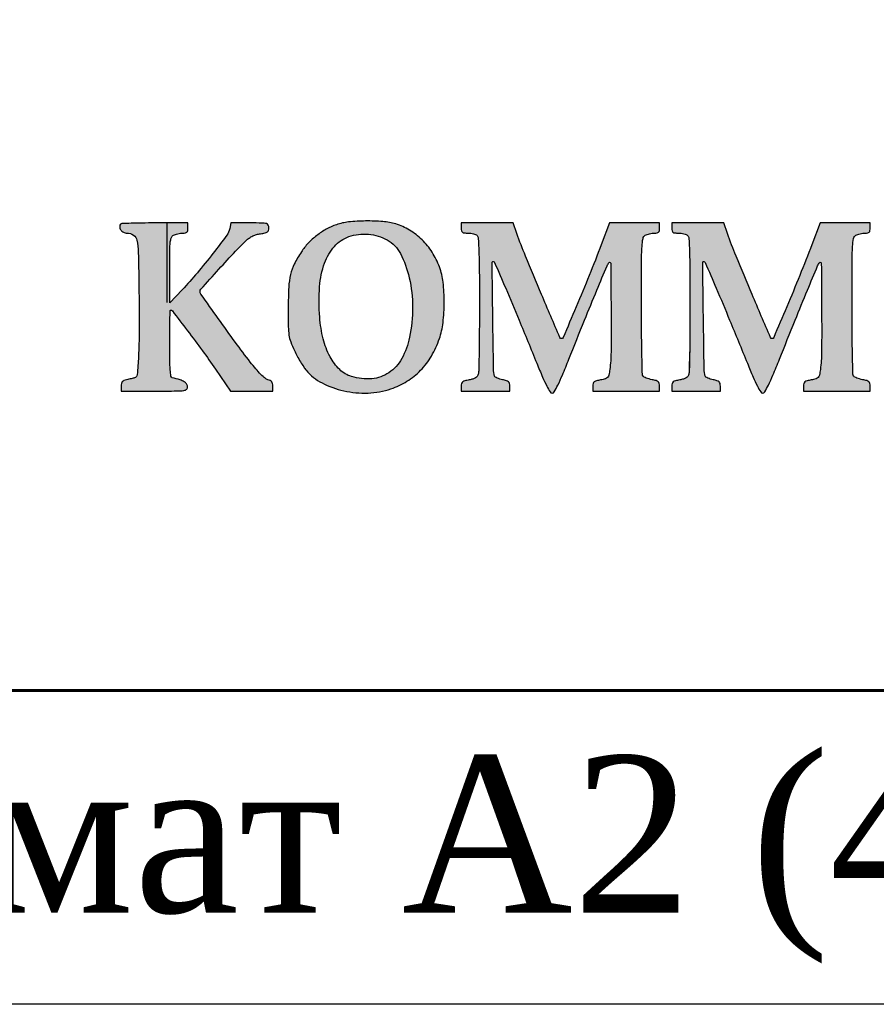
# Model space of a CAD drawing. Header units: inches. Extents: x 681 to 1301, y 5 to 429.
# Tile 5 of 10: x 1235 to 1249, y 5 to 21. Entities that reach past the tile are written whole.
import ezdxf

# ---------------------------------------------------------------- set-up
doc = ezdxf.new("R2010")
doc.units = ezdxf.units.IN
doc.header["$MEASUREMENT"] = 0
doc.layers.add('.', color=7, linetype='Continuous', lineweight=15)
doc.styles.add('ГОСТ 250', font='times.ttf', dxfattribs={"height": 250})

# ---------------------------------------------------------------- blocks, each defined once
blk = doc.blocks.new('*U26')
at = {"color": 0, "ltscale": 25}
blk.add_lwpolyline([(-59400, 42000), (0, 42000), (0, 0), (-59400, 0)], close=True, dxfattribs=at)
at = {"color": 0, "lineweight": 60, "ltscale": 25}
blk.add_lwpolyline([(-57400, 41500), (-500, 41500), (-500, 500), (-57400, 500)], close=True, dxfattribs=at)
at = {"color": 0, "insert": (-2932, 396.3), "char_height": 250, "width": 4526.162, "attachment_point": 2, "style": 'ГОСТ 250'}
blk.add_mtext('Формат А2 (420х594)', dxfattribs=at)

msp = doc.modelspace()

# ---------------------------------------------------------------- hatches: boundary and pattern name
at = {"layer": '.', "lineweight": 30}
h = msp.add_hatch(color=154, dxfattribs=at)
h.dxf.hatch_style = 1
h.paths.add_polyline_path([(1239.535, 15.359, 0.01846), (1239.599, 15.236, 0.018529), (1239.683, 15.099, 0.029428), (1239.724, 15.044, 0.097805), (1239.976, 14.843, 0.065977), (1240.323, 14.717, 0.063104), (1240.709, 14.682, 0.071665), (1241.074, 14.749, 0.058355), (1241.33, 14.869, 0.061814), (1241.546, 15.044, 0.059783), (1241.719, 15.271, 0.049078), (1241.846, 15.549, 0.054161), (1241.904, 15.804, 0.028747), (1241.923, 16.127, 0.028759), (1241.905, 16.448, 0.059599), (1241.848, 16.691, 0.054141), (1241.732, 16.925, 0.056482), (1241.57, 17.125, 0.058112), (1241.372, 17.279, 0.064125), (1241.151, 17.377, 0.052376), (1240.947, 17.415, 0.022911), (1240.671, 17.424, 0.022799), (1240.398, 17.408, 0.057384), (1240.204, 17.365, 0.043798), (1240.044, 17.294, 0.037972), (1239.891, 17.192, 0.038031), (1239.754, 17.069, 0.04434), (1239.646, 16.932, 0.028409), (1239.533, 16.737, 0.059666), (1239.473, 16.572, 0.045681), (1239.445, 16.372, 0.01105), (1239.436, 16.037, 0.003955), (1239.438, 15.738, 0.032835), (1239.449, 15.604, 0.05419), (1239.476, 15.498, 0.020813)])
h.paths.add_polyline_path([(1239.939, 15.89, -0.035532), (1239.937, 16.377, -0.070081), (1240.017, 16.754, -0.094093), (1240.174, 17.02, -0.127719), (1240.404, 17.175, -0.05469), (1240.556, 17.21, -0.051093), (1240.715, 17.214, -0.05124), (1240.871, 17.184, -0.055727), (1241.013, 17.124, -0.14719), (1241.224, 16.906, -0.062432), (1241.366, 16.52, -0.055547), (1241.42, 16.048, -0.053318), (1241.371, 15.57, -0.072634), (1241.246, 15.231, -0.120071), (1241.042, 15.006, -0.129676), (1240.769, 14.911, -0.092589), (1240.446, 14.945, -0.120928), (1240.257, 15.056, -0.076504), (1240.103, 15.261, -0.062806), (1239.994, 15.546, -0.04198)], flags=16)
h = msp.add_hatch(color=154, dxfattribs=at)
h.dxf.hatch_style = 1
h.paths.add_polyline_path([(1237.988, 16.598, 0.010244), (1238.237, 16.906, 0.006194), (1238.457, 17.196, 0.108602), (1238.505, 17.304), (1238.523, 17.393), (1238.826, 17.393, -0.003637), (1239.023, 17.391, -0.05829), (1239.088, 17.383, -0.211006), (1239.117, 17.36, -0.123506), (1239.128, 17.316, -0.073146), (1239.122, 17.275, -0.166829), (1239.104, 17.25, -0.102643), (1239.068, 17.234, -0.018759), (1238.996, 17.222, 0.040325), (1238.933, 17.208, 0.03731), (1238.872, 17.185, 0.037357), (1238.816, 17.152, 0.040706), (1238.766, 17.113, 0.015813), (1238.598, 16.944, 0.003904), (1238.332, 16.655, 0.000752), (1238.045, 16.337, 0.185361), (1238.031, 16.302, 0.155127), (1238.045, 16.259, 0.000695), (1238.322, 15.868, 0.003756), (1238.595, 15.49, 0.006278), (1238.832, 15.176, 0.011954), (1238.92, 15.067, 0.019652), (1239.001, 14.98, 0.0206), (1239.07, 14.917, 0.114896), (1239.114, 14.894, -0.056098), (1239.151, 14.88, -0.108278), (1239.175, 14.86, -0.109532), (1239.188, 14.832, -0.058296), (1239.193, 14.794), (1239.193, 14.714), (1238.856, 14.714), (1238.519, 14.714), (1238.277, 15.063, 0.006211), (1238.069, 15.356, 0.004642), (1237.832, 15.674, 0.000796), (1237.591, 15.991, 0.233665), (1237.562, 16.005, 0.405023), (1237.556, 15.999, 0.000788), (1237.551, 15.848, 0.004427), (1237.548, 15.676, 0.002655), (1237.547, 15.471, 0.003589), (1237.549, 15.21, 0.01491), (1237.556, 15.052, 0.016368), (1237.567, 14.95, 0.30158), (1237.587, 14.927, -0.010613), (1237.713, 14.891, -0.055537), (1237.779, 14.862, -0.109183), (1237.814, 14.829, -0.117883), (1237.832, 14.786, -0.235462), (1237.818, 14.745, -0.164397), (1237.774, 14.723, -0.032463), (1237.664, 14.715, -0.001642), (1237.307, 14.714), (1236.772, 14.714), (1236.772, 14.794, -0.058721), (1236.777, 14.834, -0.124046), (1236.791, 14.861, -0.113109), (1236.818, 14.88, -0.044101), (1236.861, 14.893, 0.002951), (1236.898, 14.902, 0.002888), (1236.935, 14.91, 0.002835), (1236.967, 14.919, 0.010743), (1236.987, 14.924, 0.30589), (1237.03, 14.976, 0.009574), (1237.05, 15.264, 0.01232), (1237.061, 15.673, 0.003806), (1237.058, 16.29, 0.002169), (1237.047, 16.928, 0.04526), (1237.026, 17.117, 0.199165), (1236.971, 17.199, 0.145063), (1236.865, 17.231, -0.12915), (1236.811, 17.245, -0.111678), (1236.767, 17.285, -0.134324), (1236.75, 17.334, -0.217762), (1236.765, 17.375, -0.18885), (1236.782, 17.382, -0.001443), (1236.933, 17.387, -0.005059), (1237.107, 17.391, -0.003195), (1237.31, 17.393), (1237.837, 17.393), (1237.837, 17.312, -0.045739), (1237.834, 17.271, -0.155113), (1237.821, 17.247, -0.15137), (1237.797, 17.235, -0.042902), (1237.755, 17.231, 0.033504), (1237.718, 17.229, 0.023043), (1237.678, 17.221, 0.023292), (1237.639, 17.211, 0.043057), (1237.609, 17.198, 0.173538), (1237.574, 17.159, 0.070859), (1237.557, 17.09, 0.02551), (1237.549, 16.959, 0.00246), (1237.548, 16.641), (1237.55, 16.118), (1237.747, 16.328, 0.01335)])
h = msp.add_hatch(color=154, dxfattribs=at)
h.dxf.hatch_style = 1
h.paths.add_polyline_path([(1243.475, 16.252, -0.002637), (1243.219, 16.865, -0.012237), (1243.081, 17.223), (1243.021, 17.393), (1242.608, 17.393), (1242.195, 17.393), (1242.195, 17.312, 0.04944), (1242.199, 17.268, 0.183226), (1242.213, 17.245, 0.138598), (1242.242, 17.234, 0.024368), (1242.301, 17.231, -0.03271), (1242.345, 17.228, -0.032464), (1242.388, 17.22, -0.034257), (1242.424, 17.207, -0.09726), (1242.446, 17.193, -0.184666), (1242.466, 17.148, -0.004991), (1242.476, 16.926, -0.007014), (1242.483, 16.611, -0.001841), (1242.485, 16.103, -0.001672), (1242.483, 15.696, -0.002528), (1242.479, 15.341, -0.000969), (1242.473, 15.036, -0.060309), (1242.465, 14.982, -0.090955), (1242.449, 14.948, -0.09577), (1242.422, 14.923, -0.07091), (1242.381, 14.905, -0.028379), (1242.32, 14.891, 0.021415), (1242.253, 14.876, 0.103825), (1242.218, 14.859, 0.157249), (1242.2, 14.833, 0.070133), (1242.195, 14.792), (1242.195, 14.714), (1242.582, 14.714), (1242.969, 14.714), (1242.969, 14.793, 0.065354), (1242.964, 14.835, 0.14906), (1242.947, 14.861, 0.107888), (1242.914, 14.879, 0.025639), (1242.854, 14.894, -0.026627), (1242.809, 14.905, -0.034493), (1242.769, 14.92, -0.047996), (1242.73, 14.942, -0.074999), (1242.71, 15.063, -0.000644), (1242.698, 15.895, -0.000181), (1242.687, 16.763, -0.426352), (1242.703, 16.779, -0.291475), (1242.726, 16.763, -0.000617), (1242.903, 16.352, -0.003317), (1243.116, 15.846, -0.001368), (1243.398, 15.158, 0.005265), (1243.491, 14.936, 0.017297), (1243.559, 14.793, 0.018635), (1243.611, 14.7, 0.260606), (1243.644, 14.682, 0.268078), (1243.677, 14.701, 0.016037), (1243.734, 14.807, 0.015599), (1243.807, 14.968, 0.004502), (1243.911, 15.222, -0.001322), (1244.16, 15.844, -0.002819), (1244.357, 16.323, -0.000993), (1244.52, 16.711, -0.092864), (1244.553, 16.762, -0.67081), (1244.577, 16.752, -0.000766), (1244.583, 16.013, -0.003055), (1244.582, 15.335, -0.032401), (1244.563, 15.059, -0.017334), (1244.547, 14.969, -0.126978), (1244.528, 14.93, -0.147974), (1244.493, 14.908, -0.026267), (1244.417, 14.891, 0.021723), (1244.35, 14.876, 0.104231), (1244.316, 14.859, 0.156822), (1244.298, 14.833, 0.06984), (1244.292, 14.792), (1244.292, 14.714), (1244.825, 14.714), (1245.357, 14.714), (1245.357, 14.793, 0.066739), (1245.352, 14.835, 0.152792), (1245.335, 14.862, 0.106031), (1245.301, 14.88, 0.023345), (1245.236, 14.895, -0.022951), (1245.188, 14.906, -0.026792), (1245.144, 14.921, -0.027283), (1245.108, 14.937, -0.124248), (1245.092, 14.952, -0.141403), (1245.082, 14.983, -0.000757), (1245.075, 15.297, -0.003233), (1245.069, 15.657, -0.002037), (1245.067, 16.076, -0.000953), (1245.068, 16.765, -0.012953), (1245.076, 17.016, -0.033486), (1245.092, 17.147, -0.226335), (1245.129, 17.198, -0.043058), (1245.159, 17.211, -0.023292), (1245.198, 17.221, -0.023043), (1245.238, 17.229, -0.033504), (1245.275, 17.231, 0.042902), (1245.317, 17.235, 0.15137), (1245.341, 17.247, 0.155113), (1245.354, 17.271, 0.045739), (1245.357, 17.312), (1245.357, 17.393), (1244.959, 17.393), (1244.56, 17.393), (1244.427, 17.046, -0.004571), (1244.235, 16.557, -0.004142), (1244.027, 16.056, -0.000576), (1243.818, 15.566, -0.300811), (1243.792, 15.549, -0.3002), (1243.767, 15.565, -0.000267)])
h = msp.add_hatch(color=154, dxfattribs=at)
h.dxf.hatch_style = 1
h.paths.add_polyline_path([(1246.832, 16.252, -0.002637), (1246.575, 16.865, -0.012237), (1246.438, 17.223), (1246.378, 17.393), (1245.964, 17.393), (1245.551, 17.393), (1245.551, 17.312, 0.04944), (1245.555, 17.268, 0.183226), (1245.57, 17.245, 0.138598), (1245.599, 17.234, 0.024368), (1245.658, 17.231, -0.03271), (1245.701, 17.228, -0.032464), (1245.744, 17.22, -0.034257), (1245.781, 17.207, -0.09726), (1245.803, 17.193, -0.184666), (1245.823, 17.148, -0.004957), (1245.833, 16.928, -0.007048), (1245.839, 16.611, -0.001841), (1245.841, 16.103, -0.001672), (1245.84, 15.696, -0.003938), (1245.829, 15.036, -0.060309), (1245.822, 14.982, -0.090952), (1245.806, 14.948, -0.095773), (1245.779, 14.923, -0.07091), (1245.738, 14.905, -0.028379), (1245.677, 14.891, 0.021415), (1245.609, 14.876, 0.103825), (1245.574, 14.859, 0.157249), (1245.557, 14.833, 0.070133), (1245.551, 14.792), (1245.551, 14.714), (1245.938, 14.714), (1246.326, 14.714), (1246.326, 14.793, 0.065354), (1246.32, 14.835, 0.14906), (1246.304, 14.861, 0.107888), (1246.271, 14.879, 0.025639), (1246.21, 14.894, -0.026627), (1246.165, 14.905, -0.034493), (1246.125, 14.92, -0.036898), (1246.095, 14.936, -0.177499), (1246.084, 14.952, -0.068864), (1246.067, 15.063, -0.000644), (1246.055, 15.895, -0.000181), (1246.043, 16.763, -0.426352), (1246.06, 16.779, -0.291475), (1246.083, 16.763, -0.000617), (1246.26, 16.352, -0.003317), (1246.473, 15.846, -0.001368), (1246.755, 15.158, 0.005265), (1246.847, 14.936, 0.017297), (1246.915, 14.793, 0.018635), (1246.968, 14.7, 0.260606), (1247.001, 14.682, 0.268078), (1247.034, 14.701, 0.016037), (1247.09, 14.807, 0.015599), (1247.164, 14.968, 0.004502), (1247.268, 15.222, -0.001322), (1247.517, 15.844, -0.002819), (1247.714, 16.323, -0.000993), (1247.876, 16.711, -0.092864), (1247.91, 16.762, -0.67081), (1247.934, 16.752, -0.000766), (1247.939, 16.013, -0.003055), (1247.939, 15.335, -0.032401), (1247.919, 15.059, -0.017334), (1247.904, 14.969, -0.126978), (1247.884, 14.93, -0.147974), (1247.85, 14.908, -0.026267), (1247.774, 14.891, 0.021723), (1247.707, 14.876, 0.104231), (1247.672, 14.859, 0.156822), (1247.655, 14.833, 0.06984), (1247.649, 14.792), (1247.649, 14.714), (1248.182, 14.714), (1248.714, 14.714), (1248.714, 14.793, 0.066739), (1248.708, 14.835, 0.152792), (1248.691, 14.862, 0.106031), (1248.658, 14.88, 0.023345), (1248.593, 14.895, -0.022951), (1248.545, 14.906, -0.026792), (1248.501, 14.921, -0.027283), (1248.465, 14.937, -0.124248), (1248.448, 14.952, -0.141403), (1248.439, 14.983, -0.000757), (1248.431, 15.297, -0.003233), (1248.426, 15.657, -0.002037), (1248.424, 16.076, -0.000953), (1248.425, 16.765, -0.012953), (1248.432, 17.016, -0.033486), (1248.448, 17.147, -0.226335), (1248.486, 17.198, -0.043058), (1248.516, 17.211, -0.023292), (1248.554, 17.221, -0.023043), (1248.595, 17.229, -0.033504), (1248.631, 17.231, 0.042902), (1248.674, 17.235, 0.15137), (1248.698, 17.247, 0.155113), (1248.71, 17.271, 0.045739), (1248.714, 17.312), (1248.714, 17.393), (1248.316, 17.393), (1247.917, 17.393), (1247.784, 17.046, -0.004571), (1247.591, 16.557, -0.004142), (1247.384, 16.056, -0.000576), (1247.175, 15.566, -0.300809), (1247.149, 15.549, -0.300202), (1247.124, 15.565, -0.000267)])

# ---------------------------------------------------------------- linework, layer by layer
at = {"color": 7}
for p, q in [((1237.502, 17.393), (1237.502, 16.125)), ((1237.502, 17.393), (1237.502, 16.125)), ((1237.502, 17.393), (1237.502, 16.125)), ((1084.502, 9.94), (1269.502, 9.94)), ((1084.502, 9.94), (1269.502, 9.94))]:
    msp.add_line(p, q, dxfattribs=at)
msp.add_line((1237.502, 17.393), (1237.502, 16.125))
at = {"color": 154}
for points in [[(1240.204, 17.365, 0.0438), (1240.044, 17.294, 0.037971), (1239.891, 17.192, 0.038031), (1239.754, 17.069, 0.044339), (1239.646, 16.932, 0.028409), (1239.533, 16.737, 0.059665), (1239.473, 16.572, 0.045681), (1239.445, 16.372, 0.011049), (1239.436, 16.037, 0.003955), (1239.438, 15.738, 0.032835), (1239.449, 15.604, 0.05419), (1239.476, 15.498, 0.020813), (1239.535, 15.359, 0.013093), (1239.579, 15.271, 0.010942), (1239.631, 15.18, 0.011091), (1239.683, 15.099, 0.029428), (1239.724, 15.044, 0.097805), (1239.976, 14.843, 0.065978), (1240.323, 14.717, 0.063103), (1240.709, 14.682, 0.071663), (1241.074, 14.749, 0.058347), (1241.33, 14.869, 0.061824), (1241.546, 15.044, 0.059782), (1241.719, 15.271, 0.049079), (1241.846, 15.549, 0.05416), (1241.904, 15.804, 0.028747), (1241.923, 16.127, 0.028759), (1241.905, 16.448, 0.059595), (1241.848, 16.691, 0.054144), (1241.732, 16.925, 0.056482), (1241.57, 17.125, 0.058111), (1241.372, 17.279, 0.064126), (1241.151, 17.377, 0.052376), (1240.947, 17.415, 0.022911), (1240.671, 17.424, 0.022799), (1240.398, 17.408, 0.057383)], [(1236.765, 17.375, 0.217761), (1236.75, 17.334, 0.134322), (1236.767, 17.285, 0.111679), (1236.811, 17.245, 0.129151), (1236.865, 17.231, -0.145063), (1236.971, 17.199, -0.199166), (1237.026, 17.117, -0.04526), (1237.047, 16.928, -0.002169), (1237.058, 16.29, -0.003806), (1237.061, 15.673, -0.012317), (1237.05, 15.264, -0.009577), (1237.03, 14.976, -0.30589), (1236.987, 14.924, -0.010743), (1236.967, 14.919, -0.002839), (1236.935, 14.91, -0.00288), (1236.898, 14.902, -0.002956), (1236.861, 14.893, 0.044101), (1236.818, 14.88, 0.113107), (1236.791, 14.861, 0.124048), (1236.777, 14.834, 0.058721), (1236.772, 14.794), (1236.772, 14.714), (1237.307, 14.714, 0.001642), (1237.664, 14.715, 0.032463), (1237.774, 14.723, 0.164398), (1237.818, 14.745, 0.235462), (1237.832, 14.786, 0.117885), (1237.814, 14.829, 0.109181), (1237.779, 14.862, 0.055537), (1237.713, 14.891, 0.010613), (1237.587, 14.927, -0.30158), (1237.567, 14.95, -0.016369), (1237.556, 15.052, -0.01491), (1237.549, 15.21, -0.003589), (1237.547, 15.471, -0.002655), (1237.548, 15.676, -0.004427), (1237.551, 15.848, -0.000788), (1237.556, 15.999, -0.405022), (1237.562, 16.005, -0.233665), (1237.591, 15.991, -0.000796), (1237.832, 15.674, -0.004642), (1238.069, 15.356, -0.006211), (1238.277, 15.063), (1238.519, 14.714), (1238.856, 14.714), (1239.193, 14.714), (1239.193, 14.794, 0.058296), (1239.188, 14.832, 0.109532), (1239.175, 14.86, 0.108277), (1239.151, 14.88, 0.056098), (1239.114, 14.894, -0.114896), (1239.07, 14.917, -0.020601), (1239.001, 14.98, -0.019651), (1238.92, 15.067, -0.011954), (1238.832, 15.176, -0.006278), (1238.595, 15.49, -0.003756), (1238.322, 15.868, -0.000695), (1238.045, 16.259, -0.155127), (1238.031, 16.302, -0.18536), (1238.045, 16.337, -0.000752), (1238.332, 16.655, -0.003904), (1238.598, 16.944, -0.015813), (1238.766, 17.113, -0.040706), (1238.816, 17.152, -0.037357), (1238.872, 17.185, -0.037308), (1238.933, 17.208, -0.040327), (1238.996, 17.222, 0.018759), (1239.068, 17.234, 0.102643), (1239.104, 17.25, 0.166829), (1239.122, 17.275, 0.073147), (1239.128, 17.316, 0.123505), (1239.117, 17.36, 0.211005), (1239.088, 17.383, 0.05829), (1239.023, 17.391, 0.003637), (1238.826, 17.393), (1238.523, 17.393), (1238.505, 17.304, -0.108602), (1238.457, 17.196, -0.006194), (1238.237, 16.906, -0.010245), (1237.988, 16.598, -0.013349), (1237.747, 16.328), (1237.55, 16.118), (1237.548, 16.641, -0.00246), (1237.549, 16.959, -0.02551), (1237.557, 17.09, -0.070859), (1237.574, 17.159, -0.173538), (1237.609, 17.198, -0.043057), (1237.639, 17.211, -0.023296), (1237.678, 17.221, -0.023039), (1237.718, 17.229, -0.033505), (1237.755, 17.231, 0.042902), (1237.797, 17.235, 0.15137), (1237.821, 17.247, 0.155113), (1237.834, 17.271, 0.045739), (1237.837, 17.312), (1237.837, 17.393), (1237.31, 17.393, 0.003195), (1237.107, 17.391, 0.00506), (1236.933, 17.387, 0.001443), (1236.782, 17.382, 0.188851)], [(1242.195, 17.312, 0.04944), (1242.199, 17.268, 0.183226), (1242.213, 17.245, 0.138598), (1242.242, 17.234, 0.024368), (1242.301, 17.231, -0.03271), (1242.345, 17.228, -0.032464), (1242.388, 17.22, -0.034257), (1242.424, 17.207, -0.097261), (1242.446, 17.193, -0.184666), (1242.466, 17.148, -0.004957), (1242.476, 16.928, -0.007048), (1242.483, 16.611, -0.001841), (1242.485, 16.103, -0.001672), (1242.483, 15.696, -0.003938), (1242.473, 15.036, -0.000969), (1242.473, 15.036, -0.060309), (1242.465, 14.982, -0.090955), (1242.449, 14.948, -0.095771), (1242.422, 14.923, -0.07091), (1242.381, 14.905, -0.028379), (1242.32, 14.891, 0.021415), (1242.253, 14.876, 0.103825), (1242.218, 14.859, 0.15725), (1242.2, 14.833, 0.070133), (1242.195, 14.792), (1242.195, 14.714), (1242.582, 14.714), (1242.969, 14.714), (1242.969, 14.793, 0.065354), (1242.964, 14.835, 0.149061), (1242.947, 14.861, 0.107887), (1242.914, 14.879, 0.025639), (1242.854, 14.894, -0.026627), (1242.809, 14.905, -0.034495), (1242.769, 14.92, -0.036895), (1242.739, 14.936, -0.177499), (1242.727, 14.952, -0.068864), (1242.71, 15.063, -0.000644), (1242.698, 15.895, -0.000181), (1242.687, 16.763, -0.426351), (1242.703, 16.779, -0.291475), (1242.726, 16.763, -0.000617), (1242.903, 16.352, -0.003317), (1243.116, 15.846, -0.001368), (1243.398, 15.158, 0.005265), (1243.491, 14.936, 0.017297), (1243.559, 14.793, 0.018635), (1243.611, 14.7, 0.260606), (1243.644, 14.682, 0.268078), (1243.677, 14.701, 0.016037), (1243.734, 14.807, 0.015599), (1243.807, 14.968, 0.004502), (1243.911, 15.222, -0.001322), (1244.16, 15.844, -0.002819), (1244.357, 16.323, -0.000993), (1244.52, 16.711, -0.092864), (1244.553, 16.762, -0.67081), (1244.577, 16.752, -0.000766), (1244.583, 16.013, -0.003055), (1244.582, 15.335, -0.032401), (1244.563, 15.059, -0.017334), (1244.547, 14.969, -0.126978), (1244.528, 14.93, -0.147974), (1244.493, 14.908, -0.026267), (1244.417, 14.891, 0.021723), (1244.35, 14.876, 0.104231), (1244.316, 14.859, 0.156822), (1244.298, 14.833, 0.06984), (1244.292, 14.792), (1244.292, 14.714), (1244.825, 14.714), (1245.357, 14.714), (1245.357, 14.793, 0.066739), (1245.352, 14.835, 0.152791), (1245.335, 14.862, 0.106031), (1245.301, 14.88, 0.023345), (1245.236, 14.895, -0.02295), (1245.188, 14.906, -0.026794), (1245.144, 14.921, -0.027282), (1245.108, 14.937, -0.12425), (1245.092, 14.952, -0.141402), (1245.082, 14.983, -0.000757), (1245.075, 15.297, -0.003234), (1245.069, 15.657, -0.002037), (1245.067, 16.076, -0.000953), (1245.068, 16.765, -0.012953), (1245.076, 17.016, -0.033486), (1245.092, 17.147, -0.226335), (1245.129, 17.198, -0.043057), (1245.159, 17.211, -0.023296), (1245.198, 17.221, -0.023039), (1245.238, 17.229, -0.033505), (1245.275, 17.231, 0.042902), (1245.317, 17.235, 0.15137), (1245.341, 17.247, 0.155113), (1245.354, 17.271, 0.045739), (1245.357, 17.312), (1245.357, 17.393), (1244.959, 17.393), (1244.56, 17.393), (1244.427, 17.046, -0.004571), (1244.235, 16.557, -0.004142), (1244.027, 16.056, -0.000576), (1243.818, 15.566, -0.300811), (1243.792, 15.549, -0.3002), (1243.767, 15.565, -0.000267), (1243.475, 16.252, -0.002637), (1243.219, 16.865, -0.012237), (1243.081, 17.223), (1243.021, 17.393), (1242.608, 17.393), (1242.195, 17.393)], [(1245.551, 17.312, 0.04944), (1245.555, 17.268, 0.183226), (1245.57, 17.245, 0.138598), (1245.599, 17.234, 0.024368), (1245.658, 17.231, -0.03271), (1245.701, 17.228, -0.032464), (1245.744, 17.22, -0.034257), (1245.781, 17.207, -0.097261), (1245.803, 17.193, -0.184666), (1245.823, 17.148, -0.004957), (1245.833, 16.928, -0.007048), (1245.839, 16.611, -0.001841), (1245.841, 16.103, -0.001672), (1245.84, 15.696, -0.003938), (1245.829, 15.036, -0.000969), (1245.829, 15.036, -0.060309), (1245.822, 14.982, -0.090955), (1245.806, 14.948, -0.095771), (1245.779, 14.923, -0.07091), (1245.738, 14.905, -0.028379), (1245.677, 14.891, 0.021415), (1245.609, 14.876, 0.103825), (1245.574, 14.859, 0.15725), (1245.557, 14.833, 0.070133), (1245.551, 14.792), (1245.551, 14.714), (1245.938, 14.714), (1246.326, 14.714), (1246.326, 14.793, 0.065354), (1246.32, 14.835, 0.149061), (1246.304, 14.861, 0.107887), (1246.271, 14.879, 0.025639), (1246.21, 14.894, -0.026627), (1246.165, 14.905, -0.034495), (1246.125, 14.92, -0.036895), (1246.095, 14.936, -0.177499), (1246.084, 14.952, -0.068864), (1246.067, 15.063, -0.000644), (1246.055, 15.895, -0.000181), (1246.043, 16.763, -0.426351), (1246.06, 16.779, -0.291475), (1246.083, 16.763, -0.000617), (1246.26, 16.352, -0.003317), (1246.473, 15.846, -0.001368), (1246.755, 15.158, 0.005265), (1246.847, 14.936, 0.017297), (1246.915, 14.793, 0.018635), (1246.968, 14.7, 0.260606), (1247.001, 14.682, 0.268078), (1247.034, 14.701, 0.016037), (1247.09, 14.807, 0.015599), (1247.164, 14.968, 0.004502), (1247.268, 15.222, -0.001322), (1247.517, 15.844, -0.002819), (1247.714, 16.323, -0.000993), (1247.876, 16.711, -0.092864), (1247.91, 16.762, -0.67081), (1247.934, 16.752, -0.000766), (1247.939, 16.013, -0.003055), (1247.939, 15.335, -0.032401), (1247.919, 15.059, -0.017334), (1247.904, 14.969, -0.126978), (1247.884, 14.93, -0.147974), (1247.85, 14.908, -0.026267), (1247.774, 14.891, 0.021723), (1247.707, 14.876, 0.104231), (1247.672, 14.859, 0.156822), (1247.655, 14.833, 0.06984), (1247.649, 14.792), (1247.649, 14.714), (1248.182, 14.714), (1248.714, 14.714), (1248.714, 14.793, 0.066739), (1248.708, 14.835, 0.152791), (1248.691, 14.862, 0.106031), (1248.658, 14.88, 0.023345), (1248.593, 14.895, -0.02295), (1248.545, 14.906, -0.026794), (1248.501, 14.921, -0.027282), (1248.465, 14.937, -0.12425), (1248.448, 14.952, -0.141402), (1248.439, 14.983, -0.000757), (1248.431, 15.297, -0.003234), (1248.426, 15.657, -0.002037), (1248.424, 16.076, -0.000953), (1248.425, 16.765, -0.012953), (1248.432, 17.016, -0.033486), (1248.448, 17.147, -0.226335), (1248.486, 17.198, -0.043057), (1248.516, 17.211, -0.023296), (1248.554, 17.221, -0.023039), (1248.595, 17.229, -0.033505), (1248.631, 17.231, 0.042902), (1248.674, 17.235, 0.15137), (1248.698, 17.247, 0.155113), (1248.71, 17.271, 0.045739), (1248.714, 17.312), (1248.714, 17.393), (1248.316, 17.393), (1247.917, 17.393), (1247.784, 17.046, -0.004571), (1247.591, 16.557, -0.004142), (1247.384, 16.056, -0.000576), (1247.175, 15.566, -0.300811), (1247.149, 15.549, -0.3002), (1247.124, 15.565, -0.000267), (1246.832, 16.252, -0.002637), (1246.575, 16.865, -0.012237), (1246.438, 17.223), (1246.378, 17.393), (1245.964, 17.393), (1245.551, 17.393)], [(1241.013, 17.124, -0.14719), (1241.224, 16.906, -0.062432), (1241.366, 16.52, -0.055547), (1241.42, 16.048, -0.053318), (1241.371, 15.57, -0.072634), (1241.246, 15.231, -0.12007), (1241.042, 15.006, -0.129678), (1240.769, 14.911, -0.092589), (1240.446, 14.945, -0.120927), (1240.257, 15.056, -0.076504), (1240.103, 15.261, -0.062806), (1239.994, 15.546, -0.04198), (1239.939, 15.89, -0.035532), (1239.937, 16.377, -0.070081), (1240.017, 16.754, -0.094093), (1240.174, 17.02, -0.127719), (1240.404, 17.175, -0.054688), (1240.556, 17.21, -0.051095), (1240.715, 17.214, -0.051243), (1240.871, 17.184, -0.055724)]]:
    msp.add_lwpolyline(points, format="xyb", close=True, dxfattribs=at)
msp.add_lwpolyline([(1245.835, 15.341), (1245.829, 15.036)], dxfattribs=at)

# ---------------------------------------------------------------- block references
at = {"xscale": 0.01, "yscale": 0.01, "zscale": 0.01}
msp.add_blockref('*U26', (1274.502, 4.94), dxfattribs=at)

doc.saveas('drawing.dxf')
